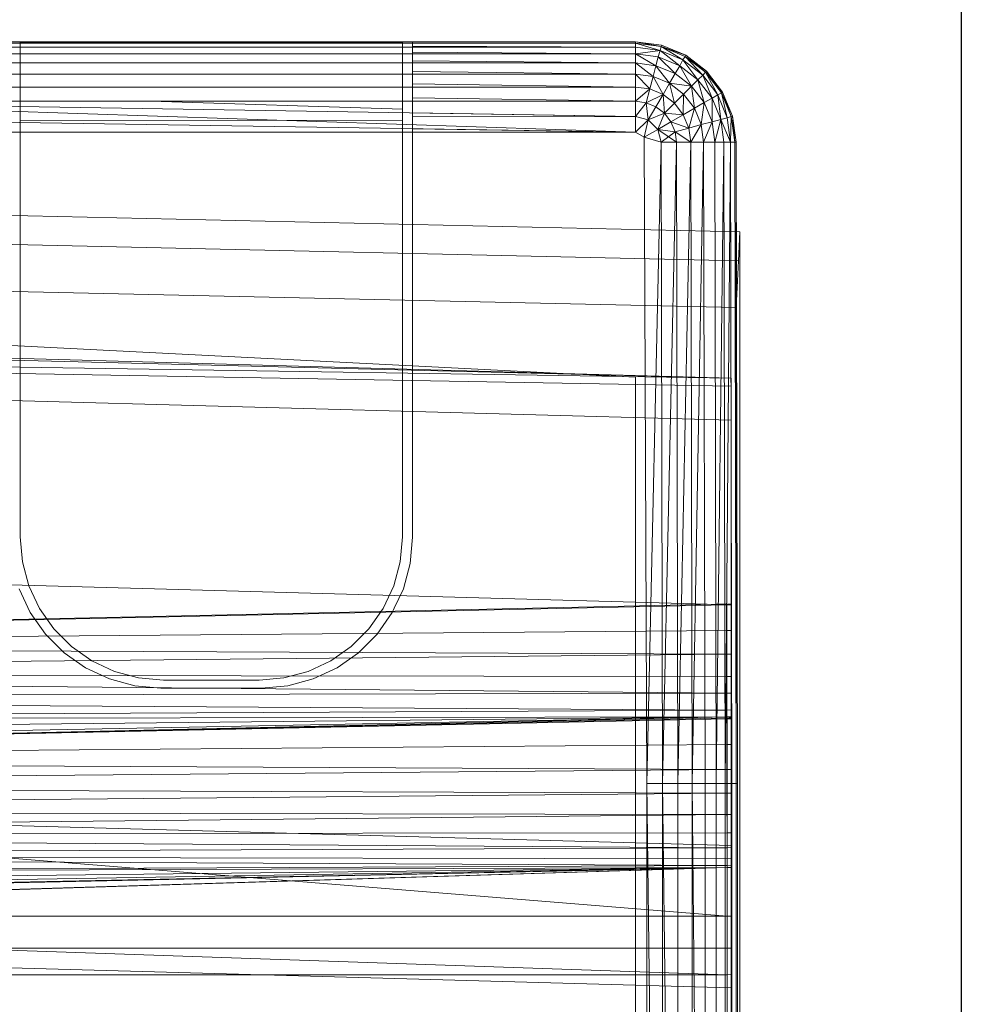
# Model space of a CAD drawing. Header units: metres. Extents: x 397.7 to 427.5, y 12.7 to 28.4.
# Tile 50 of 139: x 407.31 to 407.447, y 27.286 to 27.43. Entities that reach past the tile are written whole.
import ezdxf

# ---------------------------------------------------------------- set-up
doc = ezdxf.new("R2010")
doc.units = ezdxf.units.M
for name, color, linetype, lineweight in [('A-DETL-____-MBND', 7, 'Continuous', 18), ('A-WALL-____-MCUT', 7, 'Continuous', 25), ('A-WALL-____-OTLN', 7, 'Continuous', 25)]:
    doc.layers.add(name, color=color, linetype=linetype, lineweight=lineweight)

# ---------------------------------------------------------------- blocks, each defined once
blk = doc.blocks.new('Family - Evans P2-152743-05_CLI_AIGUA_P2')
at = {"layer": 'A-WALL-____-MCUT', "color": 253, "true_color": 0xaaaaaa}
blk.add_line((0, 0), (1.72, 0), dxfattribs=at)
at = {"layer": 'A-WALL-____-OTLN', "color": 253, "true_color": 0xaaaaaa}
blk.add_line((0, 0), (1.72, 0), dxfattribs=at)
at = {"layer": 'A-WALL-____-OTLN', "color": 253, "lineweight": 18, "true_color": 0xaaaaaa}
blk.add_line((0, 0), (1.72, 0), dxfattribs=at)
blk = doc.blocks.new('Family - Inodor P2-153281-05_CLI_AIGUA_P2')
at = {"layer": 'A-DETL-____-MBND', "color": 253, "true_color": 0xaaaaaa}
for p, q in [((0.57723, 0.40291), (0.71226, 0.40291)), ((0.57723, 0.40291), (0.71226, 0.40291)), ((0.57723, 0.40291), (0.71226, 0.40291)), ((0.71226, 0.40291), (0.57723, 0.40291)), ((0.71226, 0.40271), (0.57723, 0.40271)), ((0.71226, 0.40211), (0.57723, 0.40211)), ((0.62119, 0.4029), (0.67979, 0.4029)), ((0.62265, 0.40271), (0.62265, 0.40281)), ((0.62265, 0.40281), (0.62265, 0.33079)), ((0.62265, 0.40281), (0.67833, 0.40281)), ((0.62265, 0.40211), (0.62265, 0.40271)), ((0.67833, 0.40271), (0.62265, 0.40271)), ((0.62265, 0.40114), (0.62265, 0.40211)), ((0.67833, 0.40211), (0.62265, 0.40211)), ((0.67833, 0.33079), (0.67833, 0.40281)), ((0.67833, 0.40281), (0.67833, 0.40271)), ((0.67833, 0.40271), (0.67833, 0.40211)), ((0.67833, 0.40211), (0.67833, 0.40114)), ((0.67979, 0.4029), (0.67979, 0.40275)), ((0.71226, 0.40271), (0.67979, 0.40275)), ((0.67979, 0.40275), (0.71226, 0.40271)), ((0.67979, 0.40275), (0.67979, 0.40271)), ((0.71226, 0.40271), (0.67979, 0.40271)), ((0.67979, 0.40271), (0.71226, 0.40271)), ((0.67979, 0.40271), (0.67979, 0.40225)), ((0.67979, 0.40225), (0.71226, 0.40211)), ((0.67979, 0.40225), (0.71226, 0.40211)), ((0.67979, 0.40225), (0.67979, 0.40211)), ((0.71226, 0.40211), (0.67979, 0.40211)), ((0.67979, 0.40211), (0.71226, 0.40211)), ((0.67979, 0.40211), (0.67979, 0.40137)), ((0.71226, 0.40291), (0.71605, 0.40241)), ((0.71226, 0.40291), (0.71605, 0.40241)), ((0.71226, 0.40291), (0.71226, 0.40271)), ((0.71226, 0.40291), (0.71605, 0.40241)), ((0.71226, 0.40291), (0.71226, 0.40271)), ((0.71226, 0.40291), (0.716, 0.40221)), ((0.71226, 0.40291), (0.71226, 0.40271)), ((0.71226, 0.40291), (0.71605, 0.40241)), ((0.71226, 0.40291), (0.716, 0.40221)), ((0.716, 0.40221), (0.71226, 0.40271)), ((0.71226, 0.40271), (0.71226, 0.40211)), ((0.716, 0.40221), (0.71226, 0.40271)), ((0.71226, 0.40271), (0.71226, 0.40211)), ((0.71226, 0.40271), (0.716, 0.40221)), ((0.71226, 0.40271), (0.71584, 0.40164)), ((0.71226, 0.40271), (0.71584, 0.40164)), ((0.71226, 0.40271), (0.71226, 0.40211)), ((0.71584, 0.40164), (0.71226, 0.40211)), ((0.71226, 0.40211), (0.71226, 0.40114)), ((0.71584, 0.40164), (0.71226, 0.40211)), ((0.71226, 0.40211), (0.71226, 0.40114)), ((0.71226, 0.40211), (0.71584, 0.40164)), ((0.71226, 0.40211), (0.71226, 0.40114)), ((0.71584, 0.40164), (0.71226, 0.40114)), ((0.71584, 0.40164), (0.71226, 0.40114)), ((0.71584, 0.40164), (0.71559, 0.4007)), ((0.71584, 0.40164), (0.71559, 0.4007)), ((0.71584, 0.40164), (0.71559, 0.4007)), ((0.716, 0.40221), (0.71584, 0.40164)), ((0.716, 0.40221), (0.71584, 0.40164)), ((0.716, 0.40221), (0.71584, 0.40164)), ((0.71918, 0.40025), (0.71584, 0.40164)), ((0.71918, 0.40025), (0.71584, 0.40164)), ((0.71584, 0.40164), (0.7187, 0.39941)), ((0.71584, 0.40164), (0.71918, 0.40025)), ((0.71584, 0.40164), (0.7187, 0.39941)), ((0.71605, 0.40241), (0.716, 0.40221)), ((0.71605, 0.40241), (0.716, 0.40221)), ((0.71605, 0.40241), (0.716, 0.40221)), ((0.71948, 0.40077), (0.716, 0.40221)), ((0.71958, 0.40094), (0.716, 0.40221)), ((0.716, 0.40221), (0.71918, 0.40025)), ((0.716, 0.40221), (0.71958, 0.40094)), ((0.716, 0.40221), (0.71948, 0.40077)), ((0.716, 0.40221), (0.71948, 0.40077)), ((0.716, 0.40221), (0.71918, 0.40025)), ((0.71605, 0.40241), (0.71958, 0.40094)), ((0.71605, 0.40241), (0.71958, 0.40094)), ((0.71605, 0.40241), (0.71958, 0.40094)), ((0.71605, 0.40241), (0.71958, 0.40094)), ((0.71226, 0.40114), (0.57723, 0.40114)), ((0.62265, 0.39982), (0.62265, 0.40114)), ((0.67833, 0.40114), (0.62265, 0.40114)), ((0.67833, 0.40114), (0.67833, 0.39982)), ((0.67979, 0.40137), (0.71226, 0.40114)), ((0.67979, 0.40137), (0.71226, 0.40114)), ((0.67979, 0.40137), (0.67979, 0.40114)), ((0.71226, 0.40114), (0.67979, 0.40114)), ((0.67979, 0.40114), (0.71226, 0.40114)), ((0.67979, 0.40114), (0.67979, 0.40013)), ((0.71559, 0.4007), (0.71226, 0.40114)), ((0.71226, 0.40114), (0.71226, 0.39982)), ((0.71559, 0.4007), (0.71226, 0.40114)), ((0.71226, 0.40114), (0.71226, 0.39982)), ((0.71226, 0.40114), (0.71559, 0.4007)), ((0.71226, 0.40114), (0.71525, 0.39942)), ((0.71226, 0.40114), (0.71525, 0.39942)), ((0.71226, 0.40114), (0.71226, 0.39982)), ((0.71559, 0.4007), (0.71525, 0.39942)), ((0.71559, 0.4007), (0.71525, 0.39942)), ((0.71559, 0.4007), (0.71525, 0.39942)), ((0.7187, 0.39941), (0.71559, 0.4007)), ((0.7187, 0.39941), (0.71559, 0.4007)), ((0.71559, 0.4007), (0.71804, 0.39827)), ((0.71559, 0.4007), (0.7187, 0.39941)), ((0.71559, 0.4007), (0.71804, 0.39827)), ((0.71918, 0.40025), (0.7187, 0.39941)), ((0.71918, 0.40025), (0.7187, 0.39941)), ((0.71918, 0.40025), (0.7187, 0.39941)), ((0.71948, 0.40077), (0.71918, 0.40025)), ((0.71948, 0.40077), (0.71918, 0.40025)), ((0.71948, 0.40077), (0.71918, 0.40025)), ((0.72205, 0.39805), (0.71918, 0.40025)), ((0.72205, 0.39805), (0.71918, 0.40025)), ((0.71918, 0.40025), (0.72136, 0.39736)), ((0.71918, 0.40025), (0.72205, 0.39805)), ((0.71918, 0.40025), (0.72136, 0.39736)), ((0.71958, 0.40094), (0.71948, 0.40077)), ((0.71958, 0.40094), (0.71948, 0.40077)), ((0.71958, 0.40094), (0.71948, 0.40077)), ((0.72247, 0.39847), (0.71948, 0.40077)), ((0.72262, 0.39862), (0.71948, 0.40077)), ((0.71948, 0.40077), (0.72205, 0.39805)), ((0.71948, 0.40077), (0.72262, 0.39862)), ((0.71948, 0.40077), (0.72247, 0.39847)), ((0.71948, 0.40077), (0.72247, 0.39847)), ((0.71948, 0.40077), (0.72205, 0.39805)), ((0.71958, 0.40094), (0.72262, 0.39862)), ((0.71958, 0.40094), (0.72262, 0.39862)), ((0.71958, 0.40094), (0.72262, 0.39862)), ((0.71958, 0.40094), (0.72262, 0.39862)), ((0.71226, 0.39982), (0.57723, 0.39982)), ((0.62265, 0.39819), (0.62265, 0.39982)), ((0.67833, 0.39982), (0.62265, 0.39982)), ((0.67833, 0.39982), (0.67833, 0.39819)), ((0.67979, 0.40013), (0.71226, 0.39982)), ((0.67979, 0.40013), (0.71226, 0.39982)), ((0.67979, 0.40013), (0.67979, 0.39982)), ((0.71226, 0.39982), (0.67979, 0.39982)), ((0.67979, 0.39982), (0.71226, 0.39982)), ((0.67979, 0.39982), (0.67979, 0.39858)), ((0.71525, 0.39942), (0.71226, 0.39982)), ((0.71226, 0.39982), (0.71226, 0.39819)), ((0.71525, 0.39942), (0.71226, 0.39982)), ((0.71226, 0.39982), (0.71226, 0.39819)), ((0.71226, 0.39982), (0.71525, 0.39942)), ((0.71226, 0.39982), (0.71483, 0.39785)), ((0.71226, 0.39982), (0.71483, 0.39785)), ((0.71226, 0.39982), (0.71226, 0.39819)), ((0.71525, 0.39942), (0.71483, 0.39785)), ((0.71525, 0.39942), (0.71483, 0.39785)), ((0.71525, 0.39942), (0.71483, 0.39785)), ((0.71804, 0.39827), (0.71525, 0.39942)), ((0.71804, 0.39827), (0.71525, 0.39942)), ((0.71525, 0.39942), (0.71804, 0.39827)), ((0.71525, 0.39942), (0.71722, 0.39686)), ((0.71525, 0.39942), (0.71722, 0.39686)), ((0.7187, 0.39941), (0.71804, 0.39827)), ((0.7187, 0.39941), (0.71804, 0.39827)), ((0.7187, 0.39941), (0.71804, 0.39827)), ((0.72136, 0.39736), (0.7187, 0.39941)), ((0.72136, 0.39736), (0.7187, 0.39941)), ((0.7187, 0.39941), (0.72043, 0.39643)), ((0.7187, 0.39941), (0.72136, 0.39736)), ((0.7187, 0.39941), (0.72043, 0.39643)), ((0.71226, 0.39819), (0.57723, 0.39819)), ((0.62265, 0.39631), (0.62265, 0.39819)), ((0.67833, 0.39819), (0.62265, 0.39819)), ((0.67833, 0.39819), (0.67833, 0.39631)), ((0.67979, 0.39858), (0.71226, 0.39819)), ((0.67979, 0.39858), (0.71226, 0.39819)), ((0.67979, 0.39858), (0.67979, 0.39819)), ((0.71226, 0.39819), (0.67979, 0.39819)), ((0.67979, 0.39819), (0.71226, 0.39819)), ((0.67979, 0.39819), (0.67979, 0.39676)), ((0.71483, 0.39785), (0.71226, 0.39819)), ((0.71226, 0.39819), (0.71226, 0.39631)), ((0.71483, 0.39785), (0.71226, 0.39819)), ((0.71226, 0.39819), (0.71226, 0.39631)), ((0.71226, 0.39819), (0.71483, 0.39785)), ((0.71226, 0.39819), (0.71434, 0.39603)), ((0.71226, 0.39819), (0.71434, 0.39603)), ((0.71226, 0.39819), (0.71226, 0.39631)), ((0.71483, 0.39785), (0.71434, 0.39603)), ((0.71483, 0.39785), (0.71434, 0.39603)), ((0.71483, 0.39785), (0.71434, 0.39603)), ((0.71722, 0.39686), (0.71483, 0.39785)), ((0.71722, 0.39686), (0.71483, 0.39785)), ((0.71483, 0.39785), (0.71722, 0.39686)), ((0.71483, 0.39785), (0.71628, 0.39523)), ((0.71483, 0.39785), (0.71628, 0.39523)), ((0.71804, 0.39827), (0.71722, 0.39686)), ((0.71804, 0.39827), (0.71722, 0.39686)), ((0.71804, 0.39827), (0.71722, 0.39686)), ((0.72043, 0.39643), (0.71804, 0.39827)), ((0.72043, 0.39643), (0.71804, 0.39827)), ((0.71804, 0.39827), (0.72043, 0.39643)), ((0.72136, 0.39736), (0.72043, 0.39643)), ((0.72136, 0.39736), (0.72043, 0.39643)), ((0.72136, 0.39736), (0.72043, 0.39643)), ((0.72205, 0.39805), (0.72136, 0.39736)), ((0.72205, 0.39805), (0.72136, 0.39736)), ((0.72205, 0.39805), (0.72136, 0.39736)), ((0.72341, 0.3947), (0.72136, 0.39736)), ((0.72341, 0.3947), (0.72136, 0.39736)), ((0.72136, 0.39736), (0.72227, 0.39404)), ((0.72136, 0.39736), (0.72341, 0.3947)), ((0.72136, 0.39736), (0.72227, 0.39404)), ((0.72247, 0.39847), (0.72205, 0.39805)), ((0.72247, 0.39847), (0.72205, 0.39805)), ((0.72247, 0.39847), (0.72205, 0.39805)), ((0.72425, 0.39518), (0.72205, 0.39805)), ((0.72425, 0.39518), (0.72205, 0.39805)), ((0.72205, 0.39805), (0.72341, 0.3947)), ((0.72205, 0.39805), (0.72425, 0.39518)), ((0.72205, 0.39805), (0.72341, 0.3947)), ((0.72262, 0.39862), (0.72247, 0.39847)), ((0.72262, 0.39862), (0.72247, 0.39847)), ((0.72262, 0.39862), (0.72247, 0.39847)), ((0.72477, 0.39548), (0.72247, 0.39847)), ((0.72477, 0.39548), (0.72247, 0.39847)), ((0.72247, 0.39847), (0.72425, 0.39518)), ((0.72247, 0.39847), (0.72477, 0.39548)), ((0.72247, 0.39847), (0.72425, 0.39518)), ((0.72262, 0.39862), (0.72494, 0.39558)), ((0.72262, 0.39862), (0.72494, 0.39558)), ((0.72262, 0.39862), (0.72494, 0.39558)), ((0.72262, 0.39862), (0.72477, 0.39548)), ((0.72262, 0.39862), (0.72494, 0.39558)), ((0.72262, 0.39862), (0.72477, 0.39548)), ((0.71226, 0.39631), (0.57723, 0.39631)), ((0.62265, 0.39424), (0.62265, 0.39631)), ((0.67833, 0.39631), (0.62265, 0.39631)), ((0.67833, 0.39631), (0.67833, 0.39423)), ((0.67979, 0.39676), (0.71226, 0.39631)), ((0.67979, 0.39676), (0.71226, 0.39631)), ((0.67979, 0.39676), (0.67979, 0.39631)), ((0.71226, 0.39631), (0.67979, 0.39631)), ((0.67979, 0.39631), (0.71226, 0.39631)), ((0.67979, 0.39631), (0.67979, 0.39473)), ((0.71434, 0.39603), (0.71226, 0.39631)), ((0.71226, 0.39631), (0.71226, 0.39423)), ((0.71434, 0.39603), (0.71226, 0.39631)), ((0.71226, 0.39631), (0.71226, 0.39423)), ((0.71226, 0.39631), (0.71434, 0.39603)), ((0.71226, 0.39631), (0.71226, 0.39423)), ((0.71434, 0.39603), (0.71226, 0.39423)), ((0.71434, 0.39603), (0.71226, 0.39423)), ((0.7138, 0.39402), (0.71434, 0.39603)), ((0.71434, 0.39603), (0.7138, 0.39402)), ((0.71434, 0.39603), (0.7138, 0.39402)), ((0.71628, 0.39523), (0.71434, 0.39603)), ((0.71628, 0.39523), (0.71434, 0.39603)), ((0.71434, 0.39603), (0.71628, 0.39523)), ((0.71722, 0.39686), (0.71628, 0.39523)), ((0.71722, 0.39686), (0.71628, 0.39523)), ((0.71722, 0.39686), (0.71628, 0.39523)), ((0.71928, 0.39528), (0.71722, 0.39686)), ((0.72043, 0.39643), (0.71722, 0.39686)), ((0.71722, 0.39686), (0.72043, 0.39643)), ((0.71722, 0.39686), (0.71928, 0.39528)), ((0.71722, 0.39686), (0.71928, 0.39528)), ((0.71722, 0.39686), (0.71795, 0.39395)), ((0.71722, 0.39686), (0.71795, 0.39395)), ((0.72043, 0.39643), (0.71928, 0.39528)), ((0.72043, 0.39643), (0.71928, 0.39528)), ((0.72043, 0.39643), (0.71928, 0.39528)), ((0.72227, 0.39404), (0.72043, 0.39643)), ((0.72227, 0.39404), (0.72043, 0.39643)), ((0.72043, 0.39643), (0.72086, 0.39322)), ((0.72043, 0.39643), (0.72227, 0.39404)), ((0.72043, 0.39643), (0.72086, 0.39322)), ((0.67979, 0.39473), (0.71226, 0.39423)), ((0.67979, 0.39473), (0.71226, 0.39423)), ((0.67979, 0.39473), (0.67979, 0.39423)), ((0.71628, 0.39523), (0.7138, 0.39402)), ((0.71628, 0.39523), (0.7138, 0.39402)), ((0.71628, 0.39523), (0.71524, 0.39343)), ((0.71628, 0.39523), (0.71524, 0.39343)), ((0.71628, 0.39523), (0.71524, 0.39343)), ((0.71795, 0.39395), (0.71628, 0.39523)), ((0.71795, 0.39395), (0.71628, 0.39523)), ((0.71628, 0.39523), (0.71795, 0.39395)), ((0.71628, 0.39523), (0.71648, 0.39248)), ((0.71628, 0.39523), (0.71648, 0.39248)), ((0.71928, 0.39528), (0.71795, 0.39395)), ((0.71928, 0.39528), (0.71795, 0.39395)), ((0.71928, 0.39528), (0.71795, 0.39395)), ((0.71928, 0.39528), (0.71923, 0.39228)), ((0.71928, 0.39528), (0.71923, 0.39228)), ((0.72086, 0.39322), (0.71928, 0.39528)), ((0.72086, 0.39322), (0.71928, 0.39528)), ((0.71928, 0.39528), (0.72086, 0.39322)), ((0.72341, 0.3947), (0.72227, 0.39404)), ((0.72341, 0.3947), (0.72227, 0.39404)), ((0.72341, 0.3947), (0.72227, 0.39404)), ((0.72425, 0.39518), (0.72341, 0.3947)), ((0.72425, 0.39518), (0.72341, 0.3947)), ((0.72425, 0.39518), (0.72341, 0.3947)), ((0.7247, 0.39159), (0.72341, 0.3947)), ((0.7247, 0.39159), (0.72341, 0.3947)), ((0.72341, 0.3947), (0.72342, 0.39125)), ((0.72341, 0.3947), (0.7247, 0.39159)), ((0.72341, 0.3947), (0.72342, 0.39125)), ((0.72477, 0.39548), (0.72425, 0.39518)), ((0.72477, 0.39548), (0.72425, 0.39518)), ((0.72477, 0.39548), (0.72425, 0.39518)), ((0.72564, 0.39184), (0.72425, 0.39518)), ((0.72564, 0.39184), (0.72425, 0.39518)), ((0.72425, 0.39518), (0.7247, 0.39159)), ((0.72425, 0.39518), (0.72564, 0.39184)), ((0.72425, 0.39518), (0.7247, 0.39159)), ((0.72494, 0.39558), (0.72477, 0.39548)), ((0.72494, 0.39558), (0.72477, 0.39548)), ((0.72494, 0.39558), (0.72477, 0.39548)), ((0.72621, 0.392), (0.72477, 0.39548)), ((0.72621, 0.392), (0.72477, 0.39548)), ((0.72477, 0.39548), (0.72564, 0.39184)), ((0.72477, 0.39548), (0.72621, 0.392)), ((0.72477, 0.39548), (0.72564, 0.39184)), ((0.72494, 0.39558), (0.72641, 0.39205)), ((0.72494, 0.39558), (0.72641, 0.39205)), ((0.72494, 0.39558), (0.72641, 0.39205)), ((0.72494, 0.39558), (0.72621, 0.392)), ((0.72494, 0.39558), (0.72641, 0.39205)), ((0.72494, 0.39558), (0.72621, 0.392)), ((0.71226, 0.39423), (0.57723, 0.39423)), ((0.71226, 0.39201), (0.57723, 0.39423)), ((0.71226, 0.38973), (0.57723, 0.39423)), ((0.62265, 0.39149), (0.62265, 0.39424)), ((0.64166, 0.39423), (0.62265, 0.39424)), ((0.67833, 0.39307), (0.64166, 0.39423)), ((0.67833, 0.39423), (0.64166, 0.39423)), ((0.67833, 0.39423), (0.67833, 0.39307)), ((0.67833, 0.39307), (0.67833, 0.39144)), ((0.71226, 0.39423), (0.67979, 0.39423)), ((0.67979, 0.39423), (0.71226, 0.39423)), ((0.67979, 0.39423), (0.67979, 0.39254)), ((0.7138, 0.39402), (0.71226, 0.39423)), ((0.71226, 0.39423), (0.71226, 0.39201)), ((0.7138, 0.39402), (0.71226, 0.39423)), ((0.71226, 0.39423), (0.71226, 0.39201)), ((0.71226, 0.39423), (0.7138, 0.39402)), ((0.71226, 0.39423), (0.71226, 0.39201)), ((0.7138, 0.39402), (0.71226, 0.39201)), ((0.7138, 0.39402), (0.71226, 0.39201)), ((0.7138, 0.39402), (0.71226, 0.39201)), ((0.71524, 0.39343), (0.7138, 0.39402)), ((0.71413, 0.39151), (0.7138, 0.39402)), ((0.71524, 0.39343), (0.7138, 0.39402)), ((0.7138, 0.39402), (0.71524, 0.39343)), ((0.7138, 0.39402), (0.71413, 0.39151)), ((0.7138, 0.39402), (0.71413, 0.39151)), ((0.71524, 0.39343), (0.71413, 0.39151)), ((0.71524, 0.39343), (0.71413, 0.39151)), ((0.71524, 0.39343), (0.71413, 0.39151)), ((0.71648, 0.39248), (0.71524, 0.39343)), ((0.71648, 0.39248), (0.71524, 0.39343)), ((0.71524, 0.39343), (0.71648, 0.39248)), ((0.71795, 0.39395), (0.71648, 0.39248)), ((0.71795, 0.39395), (0.71648, 0.39248)), ((0.71795, 0.39395), (0.71648, 0.39248)), ((0.71923, 0.39228), (0.71795, 0.39395)), ((0.71923, 0.39228), (0.71795, 0.39395)), ((0.71795, 0.39395), (0.71923, 0.39228)), ((0.72086, 0.39322), (0.71923, 0.39228)), ((0.72086, 0.39322), (0.71923, 0.39228)), ((0.72086, 0.39322), (0.71923, 0.39228)), ((0.72086, 0.39322), (0.72003, 0.39034)), ((0.72086, 0.39322), (0.72003, 0.39034)), ((0.72227, 0.39404), (0.72086, 0.39322)), ((0.72227, 0.39404), (0.72086, 0.39322)), ((0.72227, 0.39404), (0.72086, 0.39322)), ((0.72185, 0.39083), (0.72086, 0.39322)), ((0.72185, 0.39083), (0.72086, 0.39322)), ((0.72086, 0.39322), (0.72185, 0.39083)), ((0.72227, 0.39404), (0.72185, 0.39083)), ((0.72227, 0.39404), (0.72185, 0.39083)), ((0.72342, 0.39125), (0.72227, 0.39404)), ((0.72342, 0.39125), (0.72227, 0.39404)), ((0.72227, 0.39404), (0.72342, 0.39125)), ((0.71226, 0.38973), (0.57626, 0.39188)), ((0.67979, 0.39254), (0.71226, 0.39201)), ((0.67979, 0.39254), (0.71226, 0.39201)), ((0.67979, 0.39254), (0.67979, 0.39198)), ((0.71226, 0.39201), (0.67979, 0.39198)), ((0.67979, 0.39198), (0.71226, 0.39201)), ((0.67979, 0.39198), (0.67979, 0.39024)), ((0.71226, 0.39201), (0.71226, 0.38973)), ((0.71413, 0.39151), (0.71226, 0.39201)), ((0.71413, 0.39151), (0.71226, 0.39201)), ((0.71226, 0.39201), (0.71226, 0.38973)), ((0.71226, 0.39201), (0.71413, 0.39151)), ((0.71226, 0.39201), (0.71226, 0.38973)), ((0.71648, 0.39248), (0.71413, 0.39151)), ((0.71648, 0.39248), (0.71413, 0.39151)), ((0.71648, 0.39248), (0.71413, 0.39151)), ((0.71648, 0.39248), (0.71551, 0.39013)), ((0.71648, 0.39248), (0.71551, 0.39013)), ((0.71648, 0.39248), (0.71551, 0.39013)), ((0.71743, 0.39124), (0.71648, 0.39248)), ((0.71923, 0.39228), (0.71648, 0.39248)), ((0.71648, 0.39248), (0.71923, 0.39228)), ((0.71648, 0.39248), (0.71743, 0.39124)), ((0.71648, 0.39248), (0.71743, 0.39124)), ((0.71923, 0.39228), (0.71743, 0.39124)), ((0.71923, 0.39228), (0.71743, 0.39124)), ((0.71923, 0.39228), (0.71743, 0.39124)), ((0.72003, 0.39034), (0.71923, 0.39228)), ((0.72003, 0.39034), (0.71923, 0.39228)), ((0.71923, 0.39228), (0.72003, 0.39034)), ((0.72564, 0.39184), (0.7247, 0.39159)), ((0.72564, 0.39184), (0.7247, 0.39159)), ((0.72564, 0.39184), (0.7247, 0.39159)), ((0.72621, 0.392), (0.72564, 0.39184)), ((0.72621, 0.392), (0.72564, 0.39184)), ((0.72621, 0.392), (0.72564, 0.39184)), ((0.72611, 0.38826), (0.72564, 0.39184)), ((0.72611, 0.38826), (0.72564, 0.39184)), ((0.72564, 0.39184), (0.72611, 0.38826)), ((0.72621, 0.392), (0.72611, 0.38826)), ((0.72621, 0.392), (0.72611, 0.38826)), ((0.72641, 0.39205), (0.72621, 0.392)), ((0.72641, 0.39205), (0.72621, 0.392)), ((0.72641, 0.39205), (0.72621, 0.392)), ((0.72671, 0.38826), (0.72621, 0.392)), ((0.72671, 0.38826), (0.72621, 0.392)), ((0.72621, 0.392), (0.72671, 0.38826)), ((0.72641, 0.39205), (0.72691, 0.38826)), ((0.72641, 0.39205), (0.72691, 0.38826)), ((0.72641, 0.39205), (0.72691, 0.38826)), ((0.72641, 0.39205), (0.72671, 0.38826)), ((0.72641, 0.39205), (0.72691, 0.38826)), ((0.72641, 0.39205), (0.72671, 0.38826)), ((0.62265, 0.33079), (0.62265, 0.39149)), ((0.67833, 0.39144), (0.62265, 0.39149)), ((0.67833, 0.39144), (0.67833, 0.33079)), ((0.67979, 0.39024), (0.71226, 0.38973)), ((0.67979, 0.39024), (0.71226, 0.38973)), ((0.67979, 0.39024), (0.67979, 0.38973)), ((0.71413, 0.39151), (0.71226, 0.38973)), ((0.71413, 0.39151), (0.71226, 0.38973)), ((0.71413, 0.39151), (0.71226, 0.38973)), ((0.71353, 0.38899), (0.71413, 0.39151)), ((0.71413, 0.39151), (0.71353, 0.38899)), ((0.71413, 0.39151), (0.71353, 0.38899)), ((0.71551, 0.39013), (0.71413, 0.39151)), ((0.71551, 0.39013), (0.71413, 0.39151)), ((0.71413, 0.39151), (0.71551, 0.39013)), ((0.71743, 0.39124), (0.71551, 0.39013)), ((0.71743, 0.39124), (0.71551, 0.39013)), ((0.71743, 0.39124), (0.71551, 0.39013)), ((0.71802, 0.3898), (0.71743, 0.39124)), ((0.72003, 0.39034), (0.71743, 0.39124)), ((0.71743, 0.39124), (0.72003, 0.39034)), ((0.71743, 0.39124), (0.71802, 0.3898)), ((0.71743, 0.39124), (0.71802, 0.3898)), ((0.72003, 0.39034), (0.71802, 0.3898)), ((0.72003, 0.39034), (0.71802, 0.3898)), ((0.72003, 0.39034), (0.71802, 0.3898)), ((0.72185, 0.39083), (0.72003, 0.39034)), ((0.72185, 0.39083), (0.72003, 0.39034)), ((0.72185, 0.39083), (0.72003, 0.39034)), ((0.72031, 0.38826), (0.72003, 0.39034)), ((0.72031, 0.38826), (0.72003, 0.39034)), ((0.72003, 0.39034), (0.72031, 0.38826)), ((0.72185, 0.39083), (0.72031, 0.38826)), ((0.72185, 0.39083), (0.72031, 0.38826)), ((0.72342, 0.39125), (0.72185, 0.39083)), ((0.72342, 0.39125), (0.72185, 0.39083)), ((0.72342, 0.39125), (0.72185, 0.39083)), ((0.72219, 0.38826), (0.72185, 0.39083)), ((0.72219, 0.38826), (0.72185, 0.39083)), ((0.72185, 0.39083), (0.72219, 0.38826)), ((0.72342, 0.39125), (0.72219, 0.38826)), ((0.72342, 0.39125), (0.72219, 0.38826)), ((0.7247, 0.39159), (0.72342, 0.39125)), ((0.7247, 0.39159), (0.72342, 0.39125)), ((0.7247, 0.39159), (0.72342, 0.39125)), ((0.72382, 0.38826), (0.72342, 0.39125)), ((0.72382, 0.38826), (0.72342, 0.39125)), ((0.72342, 0.39125), (0.72382, 0.38826)), ((0.7247, 0.39159), (0.72382, 0.38826)), ((0.7247, 0.39159), (0.72382, 0.38826)), ((0.72514, 0.38826), (0.7247, 0.39159)), ((0.72611, 0.38826), (0.7247, 0.39159)), ((0.7247, 0.39159), (0.72611, 0.38826)), ((0.7247, 0.39159), (0.72514, 0.38826)), ((0.7247, 0.39159), (0.72514, 0.38826)), ((0.71226, 0.38973), (0.57723, 0.38973)), ((0.71226, 0.38973), (0.67979, 0.38973)), ((0.67979, 0.38973), (0.71226, 0.38973)), ((0.67979, 0.38973), (0.67979, 0.38917)), ((0.67979, 0.38917), (0.67979, 0.33073)), ((0.71353, 0.38899), (0.71226, 0.38973)), ((0.71353, 0.38899), (0.71226, 0.38973)), ((0.71226, 0.38973), (0.71353, 0.38899)), ((0.71551, 0.39013), (0.71353, 0.38899)), ((0.71551, 0.39013), (0.71353, 0.38899)), ((0.71601, 0.38826), (0.71353, 0.38899)), ((0.71353, 0.38899), (0.71393, 0.29485)), ((0.71353, 0.38899), (0.71393, 0.29485)), ((0.71601, 0.38826), (0.71353, 0.38899)), ((0.71393, 0.29485), (0.71353, 0.38899)), ((0.71802, 0.3898), (0.71551, 0.39013)), ((0.71601, 0.38826), (0.71551, 0.39013)), ((0.71802, 0.3898), (0.71551, 0.39013)), ((0.71802, 0.3898), (0.71551, 0.39013)), ((0.71823, 0.38826), (0.71551, 0.39013)), ((0.71802, 0.3898), (0.71601, 0.38826)), ((0.71823, 0.38826), (0.71802, 0.3898)), ((0.72031, 0.38826), (0.71802, 0.3898)), ((0.71802, 0.3898), (0.71823, 0.38826)), ((0.71802, 0.3898), (0.72031, 0.38826)), ((0.71802, 0.3898), (0.71823, 0.38826)), ((0.71601, 0.38826), (0.71393, 0.29485)), ((0.71601, 0.38826), (0.71393, 0.29485)), ((0.71601, 0.38826), (0.71393, 0.29485)), ((0.71823, 0.38826), (0.71601, 0.38826)), ((0.71621, 0.29485), (0.71601, 0.38826)), ((0.71823, 0.38826), (0.71601, 0.38826)), ((0.71621, 0.29485), (0.71601, 0.38826)), ((0.71601, 0.38826), (0.71621, 0.29485)), ((0.71823, 0.38826), (0.71621, 0.29485)), ((0.71823, 0.38826), (0.71621, 0.29485)), ((0.72031, 0.38826), (0.71823, 0.38826)), ((0.71843, 0.29485), (0.71823, 0.38826)), ((0.72031, 0.38826), (0.71823, 0.38826)), ((0.72031, 0.38826), (0.71823, 0.38826)), ((0.71843, 0.29485), (0.71823, 0.38826)), ((0.71823, 0.38826), (0.71843, 0.29485)), ((0.72031, 0.38826), (0.71843, 0.29485)), ((0.72031, 0.38826), (0.71843, 0.29485)), ((0.72219, 0.38826), (0.72031, 0.38826)), ((0.72051, 0.29485), (0.72031, 0.38826)), ((0.72219, 0.38826), (0.72031, 0.38826)), ((0.72219, 0.38826), (0.72031, 0.38826)), ((0.72051, 0.29485), (0.72031, 0.38826)), ((0.72031, 0.38826), (0.72051, 0.29485)), ((0.72219, 0.38826), (0.72051, 0.29485)), ((0.72219, 0.38826), (0.72051, 0.29485)), ((0.72382, 0.38826), (0.72219, 0.38826)), ((0.72239, 0.29485), (0.72219, 0.38826)), ((0.72382, 0.38826), (0.72219, 0.38826)), ((0.72382, 0.38826), (0.72219, 0.38826)), ((0.72239, 0.29485), (0.72219, 0.38826)), ((0.72219, 0.38826), (0.72239, 0.29485)), ((0.72514, 0.38826), (0.72382, 0.38826)), ((0.72402, 0.29485), (0.72382, 0.38826)), ((0.72514, 0.38826), (0.72382, 0.38826)), ((0.72514, 0.38826), (0.72382, 0.38826)), ((0.72402, 0.29485), (0.72382, 0.38826)), ((0.72382, 0.38826), (0.72402, 0.29485)), ((0.72514, 0.38826), (0.72402, 0.29485)), ((0.72514, 0.38826), (0.72402, 0.29485)), ((0.72611, 0.38826), (0.72514, 0.38826)), ((0.72534, 0.29485), (0.72514, 0.38826)), ((0.72611, 0.38826), (0.72514, 0.38826)), ((0.72611, 0.38826), (0.72514, 0.38826)), ((0.72534, 0.29485), (0.72514, 0.38826)), ((0.72514, 0.38826), (0.72534, 0.29485)), ((0.72611, 0.38826), (0.72534, 0.29485)), ((0.72611, 0.38826), (0.72534, 0.29485)), ((0.72671, 0.38826), (0.72611, 0.38826)), ((0.72631, 0.29485), (0.72611, 0.38826)), ((0.72671, 0.38826), (0.72611, 0.38826)), ((0.72671, 0.38826), (0.72611, 0.38826)), ((0.72631, 0.29485), (0.72611, 0.38826)), ((0.72611, 0.38826), (0.72631, 0.29485)), ((0.72691, 0.38826), (0.72671, 0.38826)), ((0.72691, 0.29485), (0.72671, 0.38826)), ((0.72691, 0.38826), (0.72671, 0.38826)), ((0.72691, 0.38826), (0.72671, 0.38826)), ((0.72691, 0.29485), (0.72671, 0.38826)), ((0.72671, 0.38826), (0.72691, 0.29485)), ((0.72691, 0.38826), (0.72691, 0.01465)), ((0.72691, 0.38826), (0.72691, 0.01465)), ((0.72691, 0.38826), (0.72711, 0.29485)), ((0.72691, 0.38826), (0.72691, 0.29485)), ((0.72691, 0.38826), (0.72711, 0.29485)), ((0.72691, 0.38826), (0.72691, 0.29485)), ((0.72747, 0.37522), (0.40793, 0.38234)), ((0.72747, 0.37522), (0.40793, 0.38234)), ((0.72725, 0.371), (0.40776, 0.37812)), ((0.72725, 0.371), (0.40776, 0.37812)), ((0.72725, 0.371), (0.72747, 0.37522)), ((0.72747, 0.37522), (0.72725, 0.371)), ((0.72747, 0.371), (0.72747, 0.37522)), ((0.72747, 0.37522), (0.72747, 0.371)), ((0.72691, 0.36417), (0.40749, 0.37128)), ((0.72691, 0.36417), (0.40749, 0.37128)), ((0.72691, 0.36417), (0.72725, 0.371)), ((0.72725, 0.371), (0.72691, 0.36417)), ((0.72747, 0.371), (0.72747, 0.36417)), ((0.72747, 0.36417), (0.72747, 0.371)), ((0.21652, 0.36797), (0.7262, 0.35389)), ((0.7262, 0.35389), (0.21652, 0.36678)), ((0.72691, 0.03582), (0.72691, 0.36417)), ((0.72691, 0.36417), (0.72691, 0.03582)), ((0.72747, 0.36417), (0.72747, 0.03582)), ((0.72747, 0.03582), (0.72747, 0.36417)), ((0.7262, 0.35389), (0.21652, 0.36184)), ((0.7262, 0.35271), (0.21652, 0.36184)), ((0.7262, 0.34776), (0.21652, 0.36184)), ((0.54781, 0.3624), (0.71226, 0.35403)), ((0.71226, 0.35403), (0.57586, 0.36098)), ((0.71226, 0.05064), (0.71226, 0.35403)), ((0.71226, 0.05064), (0.71226, 0.35403)), ((0.7262, 0.35389), (0.7262, 0.35271)), ((0.7262, 0.35271), (0.7262, 0.34776)), ((0.7262, 0.34776), (0.7262, 0.32087)), ((0.7262, 0.32087), (0.21652, 0.33495)), ((0.62265, 0.33079), (0.62297, 0.32716)), ((0.62297, 0.32716), (0.62265, 0.33079)), ((0.67801, 0.32716), (0.67833, 0.33079)), ((0.67833, 0.33079), (0.67801, 0.32716)), ((0.67979, 0.33073), (0.67946, 0.32692)), ((0.62297, 0.32716), (0.62391, 0.32365)), ((0.62391, 0.32365), (0.62297, 0.32716)), ((0.67707, 0.32365), (0.67801, 0.32716)), ((0.67801, 0.32716), (0.67707, 0.32365)), ((0.67946, 0.32692), (0.67847, 0.32322)), ((0.62251, 0.32322), (0.62413, 0.31974)), ((0.62391, 0.32365), (0.62545, 0.32035)), ((0.62545, 0.32035), (0.62391, 0.32365)), ((0.67553, 0.32035), (0.67707, 0.32365)), ((0.67707, 0.32365), (0.67553, 0.32035)), ((0.67847, 0.32322), (0.67714, 0.32038)), ((0.44565, 0.31489), (0.7262, 0.32102)), ((0.72555, 0.32088), (0.44565, 0.31489)), ((0.72555, 0.32088), (0.44565, 0.31489)), ((0.62545, 0.32035), (0.62754, 0.31737)), ((0.62754, 0.31737), (0.62545, 0.32035)), ((0.67344, 0.31737), (0.67553, 0.32035)), ((0.67553, 0.32035), (0.67344, 0.31737)), ((0.67699, 0.32006), (0.67685, 0.31974)), ((0.67714, 0.32038), (0.67699, 0.32006)), ((0.72555, 0.32088), (0.7262, 0.3209)), ((0.72555, 0.32088), (0.7262, 0.3209)), ((0.7262, 0.32089), (0.72555, 0.32088)), ((0.72555, 0.32088), (0.7262, 0.32089)), ((0.7262, 0.32088), (0.72555, 0.32088)), ((0.72555, 0.31713), (0.72555, 0.32088)), ((0.7262, 0.32088), (0.72555, 0.32088)), ((0.72555, 0.32088), (0.72555, 0.31713)), ((0.7262, 0.3209), (0.7262, 0.32102)), ((0.7262, 0.32089), (0.7262, 0.3209)), ((0.7262, 0.32088), (0.7262, 0.32089)), ((0.7262, 0.31714), (0.7262, 0.32088)), ((0.7262, 0.32087), (0.7262, 0.28584)), ((0.62413, 0.31974), (0.62633, 0.31661)), ((0.67465, 0.31661), (0.67685, 0.31974)), ((0.72555, 0.31713), (0.44565, 0.31489)), ((0.72555, 0.31713), (0.44565, 0.31489)), ((0.62754, 0.31737), (0.63011, 0.31479)), ((0.63011, 0.31479), (0.62754, 0.31737)), ((0.67087, 0.31479), (0.67344, 0.31737)), ((0.67344, 0.31737), (0.67087, 0.31479)), ((0.7262, 0.31714), (0.72555, 0.31713)), ((0.72555, 0.31713), (0.7262, 0.31714)), ((0.7262, 0.31713), (0.72555, 0.31713)), ((0.7262, 0.31712), (0.72555, 0.31713)), ((0.72555, 0.31713), (0.7262, 0.31713)), ((0.72555, 0.31713), (0.72555, 0.31371)), ((0.72555, 0.31371), (0.72555, 0.31713)), ((0.7262, 0.31712), (0.72555, 0.31713)), ((0.7262, 0.31713), (0.7262, 0.31714)), ((0.7262, 0.31712), (0.7262, 0.31713)), ((0.7262, 0.31371), (0.7262, 0.31712)), ((0.62633, 0.31661), (0.62904, 0.3139)), ((0.67194, 0.3139), (0.67465, 0.31661)), ((0.72555, 0.31371), (0.44565, 0.31489)), ((0.44565, 0.31489), (0.72555, 0.31371)), ((0.63011, 0.31479), (0.63309, 0.31271)), ((0.63309, 0.31271), (0.63011, 0.31479)), ((0.66789, 0.31271), (0.67087, 0.31479)), ((0.67087, 0.31479), (0.66789, 0.31271)), ((0.72555, 0.31371), (0.44566, 0.31079)), ((0.72555, 0.31371), (0.44566, 0.31079)), ((0.62904, 0.3139), (0.63217, 0.3117)), ((0.63309, 0.31271), (0.63639, 0.31117)), ((0.63639, 0.31117), (0.63309, 0.31271)), ((0.66459, 0.31117), (0.66789, 0.31271)), ((0.66789, 0.31271), (0.66459, 0.31117)), ((0.6688, 0.3117), (0.67194, 0.3139)), ((0.7262, 0.31371), (0.72555, 0.31371)), ((0.7262, 0.31371), (0.72555, 0.31371)), ((0.72555, 0.31371), (0.7262, 0.31371)), ((0.72555, 0.31043), (0.72555, 0.31371)), ((0.7262, 0.31371), (0.72555, 0.31371)), ((0.72555, 0.31371), (0.72555, 0.31043)), ((0.7262, 0.31371), (0.7262, 0.31371)), ((0.7262, 0.31044), (0.7262, 0.31371)), ((0.63217, 0.3117), (0.63565, 0.31008)), ((0.66533, 0.31008), (0.6688, 0.3117)), ((0.72555, 0.31043), (0.44566, 0.31079)), ((0.44566, 0.31079), (0.72555, 0.31043)), ((0.44566, 0.31079), (0.72555, 0.30799)), ((0.44566, 0.31079), (0.72555, 0.30799)), ((0.63565, 0.31008), (0.63935, 0.30909)), ((0.63639, 0.31117), (0.6399, 0.31023)), ((0.6399, 0.31023), (0.63639, 0.31117)), ((0.6399, 0.31023), (0.64353, 0.30991)), ((0.64353, 0.30991), (0.6399, 0.31023)), ((0.64353, 0.30991), (0.65745, 0.30991)), ((0.65745, 0.30991), (0.64353, 0.30991)), ((0.65745, 0.30991), (0.66107, 0.31023)), ((0.66107, 0.31023), (0.65745, 0.30991)), ((0.66107, 0.31023), (0.66459, 0.31117)), ((0.66459, 0.31117), (0.66107, 0.31023)), ((0.66163, 0.30909), (0.66533, 0.31008)), ((0.7262, 0.31044), (0.72555, 0.31043)), ((0.7262, 0.31044), (0.72555, 0.31043)), ((0.72555, 0.30799), (0.72555, 0.31043)), ((0.72555, 0.31043), (0.72555, 0.30799)), ((0.7262, 0.30801), (0.7262, 0.31044)), ((0.63935, 0.30909), (0.64316, 0.30876)), ((0.64316, 0.30876), (0.65781, 0.30876)), ((0.65781, 0.30876), (0.66163, 0.30909)), ((0.72555, 0.30799), (0.44566, 0.30737)), ((0.72555, 0.30799), (0.44566, 0.30737)), ((0.72555, 0.30554), (0.44566, 0.30737)), ((0.44566, 0.30737), (0.72555, 0.30554)), ((0.7262, 0.30801), (0.72555, 0.30799)), ((0.7262, 0.30801), (0.72555, 0.30799)), ((0.72555, 0.30554), (0.72555, 0.30799)), ((0.72555, 0.30799), (0.72555, 0.30554)), ((0.7262, 0.30557), (0.7262, 0.30801)), ((0.72555, 0.30554), (0.44566, 0.30409)), ((0.72555, 0.30554), (0.44566, 0.30409)), ((0.7262, 0.30557), (0.72555, 0.30554)), ((0.7262, 0.30557), (0.72555, 0.30554)), ((0.72555, 0.30454), (0.72555, 0.30554)), ((0.72555, 0.30554), (0.72555, 0.30454)), ((0.7262, 0.30457), (0.7262, 0.30557)), ((0.72555, 0.30454), (0.44566, 0.30409)), ((0.72555, 0.30454), (0.44566, 0.30165)), ((0.72555, 0.30454), (0.44566, 0.30409)), ((0.72555, 0.30454), (0.44566, 0.2992)), ((0.72555, 0.30454), (0.44566, 0.30165)), ((0.72555, 0.30454), (0.44566, 0.2992)), ((0.44571, 0.29829), (0.7262, 0.30443)), ((0.7256, 0.30429), (0.44571, 0.29829)), ((0.7256, 0.30429), (0.44571, 0.29829)), ((0.72555, 0.30454), (0.44572, 0.2982)), ((0.72555, 0.30454), (0.44572, 0.2982)), ((0.7262, 0.30457), (0.72555, 0.30454)), ((0.72555, 0.30454), (0.7262, 0.30457)), ((0.7262, 0.30446), (0.72555, 0.30454)), ((0.72555, 0.30454), (0.72561, 0.27553)), ((0.72561, 0.27553), (0.72555, 0.30454)), ((0.7262, 0.30446), (0.72555, 0.30454)), ((0.7256, 0.30429), (0.7262, 0.30433)), ((0.7256, 0.30429), (0.7262, 0.30433)), ((0.7262, 0.30431), (0.7256, 0.30429)), ((0.7256, 0.30429), (0.7262, 0.30431)), ((0.7262, 0.3043), (0.7256, 0.30429)), ((0.7256, 0.30429), (0.7262, 0.3043)), ((0.7262, 0.30429), (0.7256, 0.30429)), ((0.7256, 0.30052), (0.7256, 0.30429)), ((0.7262, 0.30429), (0.7256, 0.30429)), ((0.7256, 0.30429), (0.7256, 0.30052)), ((0.7262, 0.30446), (0.7262, 0.30457)), ((0.7262, 0.27556), (0.7262, 0.30446)), ((0.7262, 0.30433), (0.7262, 0.30443)), ((0.7262, 0.30431), (0.7262, 0.30433)), ((0.7262, 0.3043), (0.7262, 0.30431)), ((0.7262, 0.30429), (0.7262, 0.3043)), ((0.7262, 0.30053), (0.7262, 0.30429)), ((0.7262, 0.28584), (0.21652, 0.29991)), ((0.7256, 0.30052), (0.44571, 0.29829)), ((0.7256, 0.30052), (0.44571, 0.29829)), ((0.7262, 0.30053), (0.7256, 0.30052)), ((0.7256, 0.30052), (0.7262, 0.30053)), ((0.7262, 0.30052), (0.7256, 0.30052)), ((0.7256, 0.29687), (0.7256, 0.30052)), ((0.7262, 0.30052), (0.7256, 0.30052)), ((0.7256, 0.30052), (0.7256, 0.29687)), ((0.7262, 0.30052), (0.7262, 0.30053)), ((0.7262, 0.29687), (0.7262, 0.30052)), ((0.7256, 0.29687), (0.44571, 0.29829)), ((0.44571, 0.29829), (0.7256, 0.29687)), ((0.72561, 0.27553), (0.44572, 0.2982)), ((0.44572, 0.2982), (0.72561, 0.27553)), ((0.7256, 0.29687), (0.44571, 0.29452)), ((0.7256, 0.29687), (0.44571, 0.29452)), ((0.7262, 0.29687), (0.7256, 0.29687)), ((0.7262, 0.29686), (0.7256, 0.29687)), ((0.7256, 0.29687), (0.7262, 0.29687)), ((0.7262, 0.29686), (0.7256, 0.29687)), ((0.7256, 0.29687), (0.7262, 0.29686)), ((0.7256, 0.29687), (0.7256, 0.29343)), ((0.7256, 0.29343), (0.7256, 0.29687)), ((0.7262, 0.29686), (0.7256, 0.29687)), ((0.7262, 0.29686), (0.7262, 0.29687)), ((0.7262, 0.29686), (0.7262, 0.29686)), ((0.7262, 0.29344), (0.7262, 0.29686)), ((0.7256, 0.29343), (0.44571, 0.29452)), ((0.44571, 0.29452), (0.7256, 0.29343)), ((0.71393, 0.29485), (0.71393, 0.10805)), ((0.71393, 0.29485), (0.71393, 0.10805)), ((0.71621, 0.29485), (0.71393, 0.29485)), ((0.71621, 0.29485), (0.71393, 0.29485)), ((0.71621, 0.10805), (0.71393, 0.29485)), ((0.71393, 0.29485), (0.71621, 0.10805)), ((0.71393, 0.29485), (0.71393, 0.10805)), ((0.71621, 0.29485), (0.71621, 0.10805)), ((0.71843, 0.29485), (0.71621, 0.29485)), ((0.71843, 0.29485), (0.71621, 0.29485)), ((0.71843, 0.10805), (0.71621, 0.29485)), ((0.71621, 0.29485), (0.71621, 0.10805)), ((0.71621, 0.29485), (0.71843, 0.10805)), ((0.71621, 0.29485), (0.71621, 0.10805)), ((0.71843, 0.29485), (0.71843, 0.10805)), ((0.72051, 0.29485), (0.71843, 0.29485)), ((0.72051, 0.29485), (0.71843, 0.29485)), ((0.71843, 0.29485), (0.71843, 0.10805)), ((0.71843, 0.29485), (0.71843, 0.10805)), ((0.72051, 0.29485), (0.72051, 0.10805)), ((0.72239, 0.29485), (0.72051, 0.29485)), ((0.72239, 0.29485), (0.72051, 0.29485)), ((0.72239, 0.10805), (0.72051, 0.29485)), ((0.72051, 0.29485), (0.72051, 0.10805)), ((0.72051, 0.29485), (0.72239, 0.10805)), ((0.72051, 0.29485), (0.72051, 0.10805)), ((0.72239, 0.29485), (0.72239, 0.10805)), ((0.72239, 0.29485), (0.72402, 0.29485)), ((0.72402, 0.29485), (0.72239, 0.29485)), ((0.72239, 0.29485), (0.72239, 0.10805)), ((0.72239, 0.29485), (0.72239, 0.10805)), ((0.72534, 0.29485), (0.72402, 0.29485)), ((0.72402, 0.29485), (0.72402, 0.10805)), ((0.72534, 0.29485), (0.72402, 0.29485)), ((0.72534, 0.29485), (0.72402, 0.29485)), ((0.72402, 0.29485), (0.72402, 0.10805)), ((0.72402, 0.29485), (0.72402, 0.10805)), ((0.72631, 0.29485), (0.72534, 0.29485)), ((0.72534, 0.29485), (0.72534, 0.10805)), ((0.72631, 0.29485), (0.72534, 0.29485)), ((0.72631, 0.29485), (0.72534, 0.29485)), ((0.72534, 0.29485), (0.72534, 0.10805)), ((0.72534, 0.29485), (0.72534, 0.10805)), ((0.72691, 0.29485), (0.72631, 0.29485)), ((0.72631, 0.29485), (0.72631, 0.10805)), ((0.72631, 0.29485), (0.72691, 0.29485)), ((0.72691, 0.29485), (0.72631, 0.29485)), ((0.72631, 0.29485), (0.72631, 0.10805)), ((0.72631, 0.29485), (0.72631, 0.10805)), ((0.72711, 0.29485), (0.72691, 0.29485)), ((0.72691, 0.29485), (0.72691, 0.10805)), ((0.72711, 0.29485), (0.72691, 0.29485)), ((0.72711, 0.29485), (0.72691, 0.29485)), ((0.72691, 0.29485), (0.72691, 0.10805)), ((0.72691, 0.29485), (0.72691, 0.10805)), ((0.72711, 0.29485), (0.72711, 0.10805)), ((0.72711, 0.29485), (0.72711, 0.10805)), ((0.7256, 0.29343), (0.44571, 0.29086)), ((0.7256, 0.29343), (0.44571, 0.29086)), ((0.7262, 0.29344), (0.7256, 0.29343)), ((0.7256, 0.29343), (0.7262, 0.29344)), ((0.7262, 0.29343), (0.7256, 0.29343)), ((0.7262, 0.29343), (0.7256, 0.29343)), ((0.7256, 0.29343), (0.7262, 0.29343)), ((0.7256, 0.29033), (0.7256, 0.29343)), ((0.7262, 0.29343), (0.7256, 0.29343)), ((0.7256, 0.29343), (0.7256, 0.29033)), ((0.7262, 0.29343), (0.7262, 0.29344)), ((0.7262, 0.29343), (0.7262, 0.29343)), ((0.7262, 0.29034), (0.7262, 0.29343)), ((0.7256, 0.29033), (0.44571, 0.29086)), ((0.44571, 0.29086), (0.7256, 0.29033)), ((0.7256, 0.29033), (0.44571, 0.28743)), ((0.7256, 0.29033), (0.44571, 0.28743)), ((0.7262, 0.29034), (0.7256, 0.29033)), ((0.7262, 0.29034), (0.7256, 0.29033)), ((0.7256, 0.29033), (0.7262, 0.29034)), ((0.7262, 0.29034), (0.7256, 0.29033)), ((0.7256, 0.28766), (0.7256, 0.29033)), ((0.7256, 0.29033), (0.7256, 0.28766)), ((0.7262, 0.28767), (0.7262, 0.29034)), ((0.7256, 0.28766), (0.44571, 0.28743)), ((0.7256, 0.28766), (0.44571, 0.28743)), ((0.7256, 0.28548), (0.44571, 0.28743)), ((0.44571, 0.28743), (0.7256, 0.28548)), ((0.7262, 0.28767), (0.7256, 0.28766)), ((0.7262, 0.28767), (0.7256, 0.28766)), ((0.7256, 0.28548), (0.7256, 0.28766)), ((0.7256, 0.28766), (0.7256, 0.28548)), ((0.7262, 0.28551), (0.7262, 0.28767)), ((0.7256, 0.28548), (0.44571, 0.28433)), ((0.7256, 0.28548), (0.44571, 0.28433)), ((0.7262, 0.28551), (0.7256, 0.28548)), ((0.7262, 0.28551), (0.7256, 0.28548)), ((0.7256, 0.28388), (0.7256, 0.28548)), ((0.7256, 0.28548), (0.7256, 0.28388)), ((0.7262, 0.28584), (0.7262, 0.26508)), ((0.7262, 0.28391), (0.7262, 0.28551)), ((0.7256, 0.28388), (0.44571, 0.28433)), ((0.44571, 0.28433), (0.7256, 0.28388)), ((0.44571, 0.28433), (0.7256, 0.2829)), ((0.44571, 0.28433), (0.7256, 0.2829)), ((0.7256, 0.28259), (0.2042, 0.26645)), ((0.7256, 0.28259), (0.21593, 0.26697)), ((0.7256, 0.28259), (0.21593, 0.26697)), ((0.7256, 0.2829), (0.44571, 0.28165)), ((0.7256, 0.2829), (0.44571, 0.28165)), ((0.7256, 0.28259), (0.44571, 0.27659)), ((0.7256, 0.28259), (0.44571, 0.27659)), ((0.7256, 0.28259), (0.44571, 0.27659)), ((0.7256, 0.28259), (0.44571, 0.28165)), ((0.7256, 0.28259), (0.44571, 0.27948)), ((0.7256, 0.28259), (0.44571, 0.28165)), ((0.7256, 0.28259), (0.44571, 0.27788)), ((0.7256, 0.28259), (0.44571, 0.27948)), ((0.7256, 0.28259), (0.44571, 0.2769)), ((0.7256, 0.28259), (0.44571, 0.27788)), ((0.7256, 0.28259), (0.44571, 0.27659)), ((0.7256, 0.28259), (0.44571, 0.2769)), ((0.7262, 0.28391), (0.7256, 0.28388)), ((0.7262, 0.28391), (0.7256, 0.28388)), ((0.7256, 0.2829), (0.7256, 0.28388)), ((0.7256, 0.28388), (0.7256, 0.2829)), ((0.7262, 0.28293), (0.7256, 0.2829)), ((0.7262, 0.28293), (0.7256, 0.2829)), ((0.7256, 0.28259), (0.7256, 0.2829)), ((0.7256, 0.2829), (0.7256, 0.28259)), ((0.7256, 0.28259), (0.7262, 0.28262)), ((0.7262, 0.28262), (0.7256, 0.28259)), ((0.7262, 0.28262), (0.7256, 0.28259)), ((0.7262, 0.28257), (0.7256, 0.28259)), ((0.7256, 0.28259), (0.72561, 0.26697)), ((0.72561, 0.26697), (0.7256, 0.28259)), ((0.7262, 0.28257), (0.7256, 0.28259)), ((0.7262, 0.28293), (0.7262, 0.28391)), ((0.7262, 0.28262), (0.7262, 0.28293)), ((0.7262, 0.28257), (0.7262, 0.28262)), ((0.7262, 0.28262), (0.7262, 0.11722)), ((0.7262, 0.26701), (0.7262, 0.28257)), ((0.7262, 0.26508), (0.21652, 0.27916)), ((0.72561, 0.26697), (0.44571, 0.27659)), ((0.44571, 0.27659), (0.72561, 0.26697)), ((0.72561, 0.27553), (0.44571, 0.27553)), ((0.72561, 0.27553), (0.44571, 0.27553)), ((0.7262, 0.27556), (0.72561, 0.27553)), ((0.72561, 0.27553), (0.7262, 0.27556)), ((0.7262, 0.27555), (0.72561, 0.27553)), ((0.72561, 0.27553), (0.7262, 0.27555)), ((0.7262, 0.27553), (0.72561, 0.27553)), ((0.72561, 0.27086), (0.72561, 0.27553)), ((0.7262, 0.27553), (0.72561, 0.27553)), ((0.72561, 0.27553), (0.72561, 0.27086)), ((0.7262, 0.27555), (0.7262, 0.27556)), ((0.7262, 0.27553), (0.7262, 0.27555)), ((0.7262, 0.27088), (0.7262, 0.27553)), ((0.72561, 0.27086), (0.44571, 0.27086)), ((0.72561, 0.27086), (0.44571, 0.27086)), ((0.7262, 0.27088), (0.72561, 0.27086)), ((0.7262, 0.27088), (0.72561, 0.27086)), ((0.72561, 0.26697), (0.72561, 0.27086)), ((0.72561, 0.27086), (0.72561, 0.26697)), ((0.7262, 0.267), (0.7262, 0.27088)), ((0.72561, 0.26697), (0.44571, 0.26697)), ((0.72561, 0.26697), (0.44571, 0.26697)), ((0.44571, 0.26697), (0.72561, 0.26697)), ((0.72561, 0.26697), (0.44571, 0.26697)), ((0.7262, 0.26701), (0.72561, 0.26697)), ((0.7262, 0.26701), (0.72561, 0.26697)), ((0.7262, 0.267), (0.72561, 0.26697)), ((0.7262, 0.267), (0.72561, 0.26697)), ((0.72561, 0.26697), (0.72561, 0.13288)), ((0.72561, 0.26697), (0.72561, 0.13288)), ((0.72561, 0.13288), (0.72561, 0.26697)), ((0.72561, 0.26697), (0.72561, 0.13288)), ((0.7262, 0.26701), (0.7262, 0.13284)), ((0.7262, 0.13339), (0.7262, 0.267)), ((0.7262, 0.26508), (0.7262, 0.24131))]:
    blk.add_line(p, q, dxfattribs=at)
blk = doc.blocks.new('LONDR55-XX_ZZ-ARQ-CAA-M3D-Londres55_ifc-1-05_CLI_AIGUA_P2')
at = {"layer": 'A-DETL-____-MBND', "color": 253, "lineweight": 18, "true_color": 0xaaaaaa}
blk.add_blockref('Family - Inodor P2-153281-05_CLI_AIGUA_P2', (406.68727, 27.02347), dxfattribs=at)
at = {"layer": 'A-WALL-____-OTLN', "color": 253, "lineweight": 18, "true_color": 0xaaaaaa, "rotation": 270}
blk.add_blockref('Family - Evans P2-152743-05_CLI_AIGUA_P2', (407.44698, 27.64946), dxfattribs=at)

msp = doc.modelspace()

# ---------------------------------------------------------------- block references
at = {"lineweight": 5}
msp.add_blockref('LONDR55-XX_ZZ-ARQ-CAA-M3D-Londres55_ifc-1-05_CLI_AIGUA_P2', (0, 0), dxfattribs=at)

doc.saveas('drawing.dxf')
